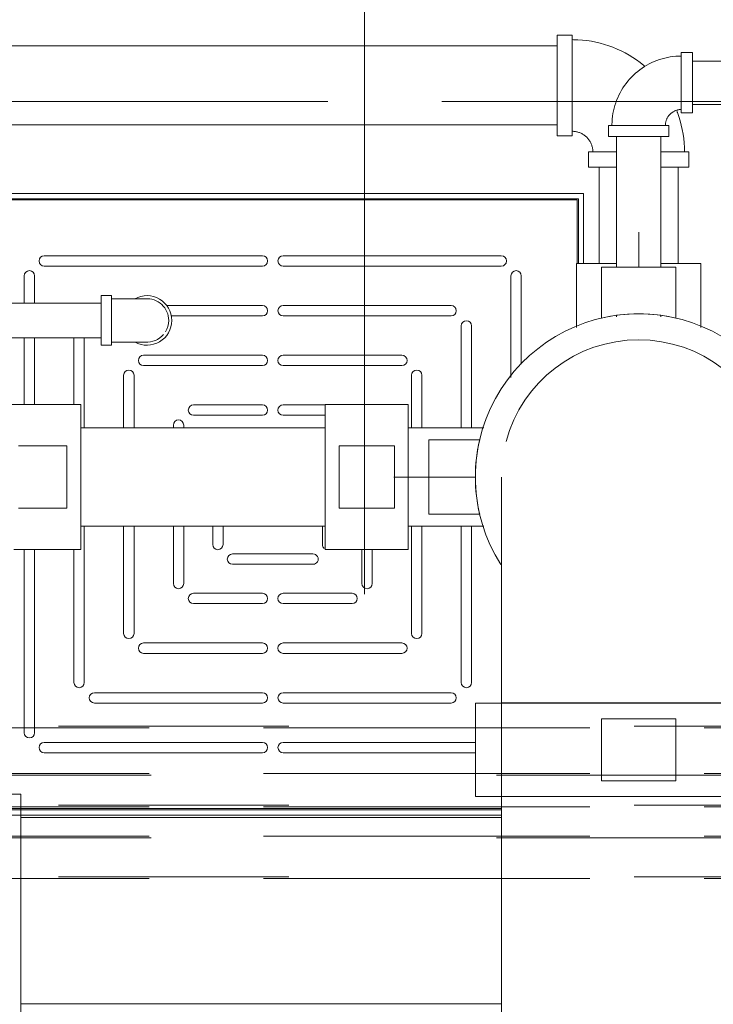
# Model space of a CAD drawing. Header units: centimetres. Extents: x -996 to 7161, y -1849 to 2591.
# Tile 14 of 49: x 1475 to 1517, y -304 to -244. Entities that reach past the tile are written whole.
import ezdxf

# ---------------------------------------------------------------- set-up
doc = ezdxf.new("R2010")
doc.units = ezdxf.units.CM
doc.header["$LTSCALE"] = 0.1
doc.header["$MEASUREMENT"] = 0
for name, pattern in [('Krawędzie ukryte', [270, 200, -70]), ('Przerywana długa', [1000, 500, -500]), ('Przerywana podwójnie', [1093.611073, 529.166651, -211.666656, 141.111112, -211.666656])]:
    doc.linetypes.add(name, pattern=pattern)
for name, color, linetype in [('1_przekroje.K_IR', 7, 'Continuous'), ('2_instalacje pompownia.ISTN', 7, 'Continuous'), ('3_opisy.K_IR', 7, 'Continuous'), ('3_pompownia.K_IR', 7, 'Continuous'), ('5_opisy.K_IR', 7, 'Continuous')]:
    doc.layers.add(name, color=color, linetype=linetype)
doc.dimstyles.new('GENERATED_STYLE__5', dxfattribs={"dimtxt": 0.18, "dimasz": 18.24, "dimexe": 0.18, "dimexo": 0.0625, "dimgap": 0.09, "dimtad": 0, "dimtih": 1, "dimtoh": 1, "dimdec": 4, "dimzin": 0, "dimdsep": 46, "dimcen": 0.09, "dimadec": 0, "dimazin": 0, "dimtfac": 1, "dimtdec": 4, "dimtmove": 0, "dimatfit": 3, "dimldrblk": 'ARROWHEAD_5', "dimfxl": 1, "dimtolj": 1, "dimtzin": 0, "dimarcsym": 0})

# ---------------------------------------------------------------- blocks, each defined once
blk = doc.blocks.new('Rura 22[12]_1', base_point=(2103.697, -301.923))
at = {"layer": '2_instalacje pompownia.ISTN', "color": 252, "linetype": 'Przerywana podwójnie', "lineweight": 15}
blk.add_line((1293.697, -296.423), (2103.697, -296.423), dxfattribs=at)
at = {"layer": '2_instalacje pompownia.ISTN', "color": 252, "linetype": 'Krawędzie ukryte', "lineweight": 15}
blk.add_line((2103.697, -296.523), (1293.697, -296.523), dxfattribs=at)
blk = doc.blocks.new('Rura 22[16]_1', base_point=(2103.697, -293.044))
at = {"layer": '2_instalacje pompownia.ISTN', "color": 252, "linetype": 'Przerywana podwójnie', "lineweight": 15}
for p, q in [((1293.697, -292.044), (2103.697, -292.044)), ((2103.697, -294.044), (1293.697, -294.044))]:
    blk.add_line(p, q, dxfattribs=at)
at = {"layer": '2_instalacje pompownia.ISTN', "color": 252, "linetype": 'Krawędzie ukryte', "lineweight": 15}
for p, q in [((2103.697, -292.144), (1293.697, -292.144)), ((2103.697, -293.944), (1293.697, -293.944))]:
    blk.add_line(p, q, dxfattribs=at)
blk = doc.blocks.new('Rura 22[17]_1', base_point=(2103.697, -288.704))
at = {"layer": '2_instalacje pompownia.ISTN', "color": 252, "linetype": 'Przerywana podwójnie', "lineweight": 15}
for p, q in [((1293.697, -287.204), (2103.697, -287.204)), ((2103.697, -290.204), (1293.697, -290.204))]:
    blk.add_line(p, q, dxfattribs=at)
at = {"layer": '2_instalacje pompownia.ISTN', "color": 252, "linetype": 'Krawędzie ukryte', "lineweight": 15}
for p, q in [((2103.697, -287.304), (1293.697, -287.304)), ((2103.697, -290.104), (1293.697, -290.104))]:
    blk.add_line(p, q, dxfattribs=at)
blk = doc.blocks.new('ARROWHEAD_5')
at = {"linetype": 'Continuous', "lineweight": 0}
blk.add_hatch(color=0, dxfattribs=at).paths.add_polyline_path([(-1, 0.2679), (0, 0), (-1, -0.2679)])
at = {"color": 0, "linetype": 'Continuous', "lineweight": 0}
blk.add_line((0, 0), (-1, 0), dxfattribs=at)
blk = doc.blocks.new('Płaszczyzna odcinająca_1_1', base_point=(1495.891, 2185.891))
at = {"layer": '1_przekroje.K_IR', "color": 7, "linetype": 'Przerywana długa', "lineweight": 15}
blk.add_line((1495.891, 2170.891), (1495.891, -1087.985), dxfattribs=at)

msp = doc.modelspace()

# ---------------------------------------------------------------- linework, layer by layer
at = {"layer": '3_opisy.K_IR', "color": 252, "linetype": 'Krawędzie ukryte', "lineweight": 15}
msp.add_lwpolyline([(3518.634, -248.912), (858.634, -248.912)], dxfattribs=at)
at = {"layer": '3_pompownia.K_IR', "color": 7, "linetype": 'Continuous', "lineweight": 0}
for p, q in [((1508.617, -244.843), (1507.687, -244.843)), ((1507.687, -244.843), (1507.687, -251.003)), ((1508.617, -251.003), (1508.617, -244.843)), ((1507.687, -245.502), (1413.73, -245.502)), ((1515.987, -245.907), (1515.297, -245.907)), ((1515.297, -245.907), (1515.297, -249.607)), ((1515.987, -249.607), (1515.987, -245.907)), ((1546.708, -246.424), (1515.987, -246.424)), ((1515.987, -249.091), (1546.708, -249.091)), ((1515.297, -249.607), (1515.987, -249.607)), ((1413.73, -250.344), (1507.687, -250.344)), ((1510.837, -250.367), (1510.837, -251.057)), ((1514.537, -250.367), (1510.837, -250.367)), ((1514.537, -251.057), (1514.537, -250.367)), ((1507.687, -251.003), (1508.617, -251.003)), ((1510.837, -251.057), (1514.537, -251.057)), ((1511.338, -251.057), (1511.338, -259.059)), ((1514.037, -259.059), (1514.037, -251.057)), ((1509.607, -251.993), (1509.607, -252.923)), ((1511.33, -251.993), (1509.607, -251.993)), ((1515.767, -251.993), (1514.041, -251.993)), ((1515.767, -252.923), (1515.767, -251.993)), ((1509.607, -252.923), (1511.33, -252.923)), ((1510.267, -252.923), (1510.267, -258.842)), ((1514.038, -252.923), (1515.767, -252.923)), ((1515.108, -258.842), (1515.108, -252.923)), ((1509.315, -254.543), (1471.215, -254.543)), ((1509.315, -258.842), (1509.315, -254.543)), ((1471.533, -254.861), (1508.998, -254.861)), ((1508.918, -254.94), (1471.612, -254.94)), ((1508.918, -258.842), (1508.918, -254.94)), ((1508.998, -254.861), (1508.998, -258.842)), ((1512.687, -259.059), (1512.687, -256.924)), ((1489.634, -258.363), (1476.261, -258.363)), ((1489.634, -258.363), (1476.261, -258.363)), ((1504.27, -258.363), (1490.9, -258.363)), ((1504.27, -258.363), (1490.9, -258.363)), ((1508.877, -258.842), (1508.877, -262.762)), ((1511.326, -258.842), (1508.877, -258.842)), ((1516.497, -258.842), (1514.049, -258.842)), ((1516.497, -262.762), (1516.497, -258.842)), ((1476.261, -258.998), (1489.634, -258.998)), ((1476.261, -258.998), (1489.634, -258.998)), ((1490.9, -258.998), (1504.27, -258.998)), ((1490.9, -258.998), (1504.27, -258.998)), ((1514.973, -259.059), (1510.401, -259.059)), ((1510.401, -259.059), (1510.401, -260.964)), ((1514.973, -260.964), (1514.973, -259.059)), ((1475.035, -259.589), (1475.035, -261.257)), ((1475.035, -259.589), (1475.035, -261.257)), ((1475.67, -261.257), (1475.67, -259.589)), ((1475.67, -261.257), (1475.67, -259.589)), ((1504.86, -265.826), (1504.86, -259.589)), ((1504.86, -265.826), (1504.86, -259.589)), ((1505.495, -259.589), (1505.495, -264.998)), ((1505.495, -259.589), (1505.495, -264.998)), ((1479.757, -261.257), (1466.634, -261.257)), ((1480.387, -260.804), (1479.757, -260.804)), ((1479.757, -260.804), (1479.757, -262.324)), ((1480.387, -262.324), (1480.387, -260.804)), ((1510.401, -262.181), (1510.401, -260.964)), ((1514.973, -260.964), (1514.973, -262.181)), ((1489.63, -261.409), (1483.755, -261.409)), ((1489.63, -261.409), (1483.755, -261.409)), ((1501.194, -261.409), (1490.9, -261.409)), ((1501.194, -261.409), (1490.9, -261.409)), ((1479.757, -262.324), (1479.757, -263.844)), ((1480.387, -263.844), (1480.387, -262.324)), ((1484.041, -262.044), (1489.63, -262.044)), ((1484.041, -262.044), (1489.63, -262.044)), ((1490.9, -262.044), (1501.194, -262.044)), ((1490.9, -262.044), (1501.194, -262.044)), ((1511.338, -262.017), (1511.338, -262.094)), ((1514.037, -262.094), (1514.037, -262.017)), ((1501.814, -268.908), (1501.814, -262.665)), ((1501.814, -268.908), (1501.814, -262.665)), ((1502.449, -262.665), (1502.449, -268.908)), ((1502.449, -262.665), (1502.449, -268.908)), ((1468.666, -263.391), (1479.757, -263.391)), ((1475.035, -263.385), (1475.035, -267.479)), ((1475.035, -263.385), (1475.035, -267.479)), ((1475.67, -267.479), (1475.67, -263.386)), ((1475.67, -267.479), (1475.67, -263.386)), ((1478.081, -263.389), (1478.081, -267.479)), ((1478.081, -263.389), (1478.081, -267.479)), ((1478.716, -268.909), (1478.716, -263.389)), ((1478.716, -268.909), (1478.716, -263.389)), ((1479.757, -263.844), (1480.387, -263.844)), ((1482.353, -264.455), (1489.632, -264.455)), ((1482.353, -264.455), (1489.632, -264.455)), ((1498.178, -264.455), (1490.899, -264.455)), ((1498.178, -264.455), (1490.899, -264.455)), ((1489.632, -265.09), (1482.353, -265.09)), ((1489.632, -265.09), (1482.353, -265.09)), ((1490.899, -265.09), (1498.178, -265.09)), ((1490.899, -265.09), (1498.178, -265.09)), ((1481.127, -265.681), (1481.127, -268.909)), ((1481.127, -265.681), (1481.127, -268.909)), ((1481.762, -268.909), (1481.762, -265.681)), ((1481.762, -268.909), (1481.762, -265.681)), ((1498.768, -268.908), (1498.768, -265.681)), ((1498.768, -268.908), (1498.768, -265.681)), ((1499.403, -265.681), (1499.403, -268.908)), ((1499.403, -265.681), (1499.403, -268.908)), ((1478.494, -267.479), (1473.414, -267.479)), ((1478.494, -271.924), (1478.494, -267.479)), ((1489.628, -267.501), (1485.409, -267.501)), ((1489.628, -267.501), (1485.409, -267.501)), ((1493.485, -267.501), (1490.899, -267.501)), ((1493.485, -267.501), (1490.899, -267.501)), ((1498.565, -267.479), (1493.485, -267.479)), ((1493.485, -267.479), (1493.485, -271.924)), ((1498.565, -271.924), (1498.565, -267.479)), ((1485.409, -268.136), (1489.628, -268.136)), ((1485.409, -268.136), (1489.628, -268.136)), ((1490.899, -268.136), (1493.485, -268.136)), ((1490.899, -268.136), (1493.485, -268.136)), ((1493.485, -268.909), (1478.494, -268.909)), ((1484.173, -268.737), (1484.173, -268.909)), ((1484.173, -268.737), (1484.173, -268.909)), ((1484.808, -268.909), (1484.808, -268.737)), ((1484.808, -268.909), (1484.808, -268.737)), ((1503.197, -268.908), (1498.565, -268.908)), ((1499.822, -269.638), (1499.822, -274.21)), ((1501.727, -269.638), (1499.822, -269.638)), ((1501.727, -269.638), (1502.944, -269.638)), ((1477.648, -270.019), (1474.689, -270.019)), ((1477.648, -273.829), (1477.648, -270.019)), ((1494.332, -270.019), (1494.332, -273.829)), ((1497.718, -270.019), (1494.332, -270.019)), ((1497.718, -273.829), (1497.718, -270.019)), ((1478.494, -276.369), (1478.494, -271.924)), ((1493.485, -271.924), (1493.485, -276.369)), ((1497.687, -271.924), (1502.68, -271.924)), ((1498.565, -276.369), (1498.565, -271.924)), ((1474.689, -273.829), (1477.648, -273.829)), ((1494.332, -273.829), (1497.718, -273.829)), ((1499.822, -274.21), (1501.727, -274.21)), ((1502.944, -274.21), (1501.727, -274.21)), ((1478.494, -274.939), (1493.485, -274.939)), ((1478.716, -284.522), (1478.716, -274.939)), ((1478.716, -284.522), (1478.716, -274.939)), ((1481.127, -281.506), (1481.127, -274.939)), ((1481.127, -281.506), (1481.127, -274.939)), ((1481.762, -274.939), (1481.762, -281.506)), ((1481.762, -274.939), (1481.762, -281.506)), ((1484.173, -274.939), (1484.173, -278.45)), ((1484.173, -274.939), (1484.173, -278.45)), ((1484.808, -278.45), (1484.808, -274.939)), ((1484.808, -278.45), (1484.808, -274.939)), ((1486.584, -274.939), (1486.584, -276.062)), ((1486.584, -274.939), (1486.584, -276.062)), ((1487.219, -276.062), (1487.219, -274.939)), ((1487.219, -276.062), (1487.219, -274.939)), ((1493.311, -276.062), (1493.311, -274.939)), ((1493.311, -276.062), (1493.311, -274.939)), ((1498.565, -274.94), (1503.197, -274.94)), ((1498.768, -274.94), (1498.768, -281.506)), ((1498.768, -274.94), (1498.768, -281.506)), ((1499.403, -281.506), (1499.403, -274.94)), ((1499.403, -281.506), (1499.403, -274.94)), ((1501.814, -284.522), (1501.814, -274.94)), ((1501.814, -284.522), (1501.814, -274.94)), ((1502.449, -274.94), (1502.449, -284.522)), ((1502.449, -274.94), (1502.449, -284.522)), ((1474.394, -276.369), (1478.494, -276.369)), ((1475.035, -276.369), (1475.035, -287.598)), ((1475.035, -276.369), (1475.035, -287.598)), ((1475.67, -287.598), (1475.67, -276.369)), ((1475.67, -287.598), (1475.67, -276.369)), ((1478.081, -276.369), (1478.081, -284.522)), ((1478.081, -276.369), (1478.081, -284.522)), ((1493.485, -276.369), (1498.565, -276.369)), ((1495.722, -278.45), (1495.722, -276.369)), ((1495.722, -278.45), (1495.722, -276.369)), ((1496.357, -276.369), (1496.357, -278.45)), ((1496.357, -276.369), (1496.357, -278.45)), ((1487.796, -276.639), (1492.73, -276.639)), ((1487.796, -276.639), (1492.73, -276.639)), ((1504.272, -276.507), (1504.272, -325.679)), ((1492.73, -277.274), (1487.796, -277.274)), ((1492.73, -277.274), (1487.796, -277.274)), ((1485.409, -279.05), (1489.628, -279.05)), ((1485.409, -279.05), (1489.628, -279.05)), ((1490.899, -279.05), (1495.122, -279.05)), ((1490.899, -279.05), (1495.122, -279.05)), ((1489.628, -279.685), (1485.409, -279.685)), ((1489.628, -279.685), (1485.409, -279.685)), ((1495.122, -279.685), (1490.899, -279.685)), ((1495.122, -279.685), (1490.899, -279.685)), ((1489.632, -282.096), (1482.353, -282.096)), ((1489.632, -282.096), (1482.353, -282.096)), ((1490.899, -282.096), (1498.178, -282.096)), ((1490.899, -282.096), (1498.178, -282.096)), ((1482.353, -282.731), (1489.632, -282.731)), ((1482.353, -282.731), (1489.632, -282.731)), ((1498.178, -282.731), (1490.899, -282.731)), ((1498.178, -282.731), (1490.899, -282.731)), ((1479.337, -285.142), (1489.63, -285.142)), ((1479.337, -285.142), (1489.63, -285.142)), ((1490.9, -285.142), (1501.194, -285.142)), ((1490.9, -285.142), (1501.194, -285.142)), ((1489.63, -285.777), (1479.337, -285.777)), ((1489.63, -285.777), (1479.337, -285.777)), ((1501.194, -285.777), (1490.9, -285.777)), ((1501.194, -285.777), (1490.9, -285.777)), ((1502.68, -285.792), (1502.68, -291.507)), ((1512.687, -285.792), (1502.68, -285.792)), ((1512.687, -285.767), (1504.274, -285.767)), ((1504.274, -285.767), (1512.687, -285.767)), ((1521.101, -285.767), (1512.687, -285.767)), ((1512.687, -285.767), (1521.101, -285.767)), ((1522.695, -285.792), (1512.687, -285.792)), ((1514.973, -286.745), (1510.401, -286.745)), ((1510.401, -286.745), (1510.401, -290.555)), ((1514.973, -290.555), (1514.973, -286.745)), ((1476.261, -288.188), (1489.634, -288.188)), ((1476.261, -288.188), (1489.634, -288.188)), ((1490.9, -288.188), (1502.68, -288.188)), ((1490.9, -288.188), (1502.68, -288.188)), ((1489.634, -288.823), (1476.261, -288.823)), ((1489.634, -288.823), (1476.261, -288.823)), ((1502.68, -288.823), (1490.9, -288.823)), ((1502.68, -288.823), (1490.9, -288.823)), ((1510.401, -290.555), (1514.973, -290.555)), ((1474.818, -291.354), (1470.566, -291.354)), ((1474.818, -298.504), (1474.818, -291.354)), ((1502.68, -291.507), (1512.687, -291.507)), ((1512.687, -291.507), (1522.695, -291.507)), ((1471.215, -292.643), (1504.272, -292.643)), ((1504.272, -292.326), (1471.533, -292.326)), ((1471.612, -292.247), (1504.272, -292.247)), ((1504.272, -292.789), (1474.818, -292.789)), ((1474.818, -305.654), (1474.818, -298.504)), ((1474.818, -304.219), (1504.272, -304.219))]:
    msp.add_line(p, q, dxfattribs=at)
at = {"layer": '3_pompownia.K_IR', "color": 7, "linetype": 'Continuous', "lineweight": 0, "flags": 128}
for points in [[(1513.09, -246.769), (1513, -246.691), (1512.785, -246.52), (1512.563, -246.358), (1512.334, -246.205), (1512.1, -246.061), (1511.86, -245.926), (1511.615, -245.802), (1511.365, -245.687), (1511.11, -245.582), (1510.852, -245.487), (1510.59, -245.403), (1510.325, -245.33), (1510.057, -245.267), (1509.787, -245.214), (1509.515, -245.173), (1509.241, -245.143), (1508.967, -245.123), (1508.692, -245.115), (1508.617, -245.114)], [(1515.297, -246.117), (1515.128, -246.12), (1514.958, -246.131), (1514.789, -246.148), (1514.62, -246.171), (1514.453, -246.202), (1514.287, -246.239), (1514.123, -246.283), (1513.961, -246.333), (1513.8, -246.389), (1513.642, -246.453), (1513.487, -246.522), (1513.335, -246.597), (1513.186, -246.679), (1513.04, -246.766), (1512.898, -246.859), (1512.759, -246.958), (1512.625, -247.062), (1512.495, -247.172), (1512.37, -247.286), (1512.249, -247.406), (1512.133, -247.53), (1512.022, -247.659), (1511.916, -247.792), (1511.816, -247.93), (1511.721, -248.071), (1511.632, -248.216), (1511.549, -248.364), (1511.472, -248.515), (1511.401, -248.67), (1511.336, -248.827), (1511.278, -248.987), (1511.226, -249.149), (1511.18, -249.312), (1511.142, -249.478), (1511.109, -249.645), (1511.084, -249.813), (1511.065, -249.982), (1511.053, -250.151), (1511.048, -250.321), (1511.047, -250.367)], [(1514.327, -250.367), (1514.328, -250.328), (1514.331, -250.29), (1514.334, -250.251), (1514.34, -250.213), (1514.347, -250.174), (1514.355, -250.136), (1514.365, -250.099), (1514.377, -250.062), (1514.39, -250.025), (1514.404, -249.989), (1514.42, -249.954), (1514.437, -249.919), (1514.456, -249.885), (1514.476, -249.852), (1514.497, -249.819), (1514.519, -249.788), (1514.543, -249.757), (1514.568, -249.727), (1514.594, -249.699), (1514.622, -249.671), (1514.65, -249.645), (1514.679, -249.619), (1514.71, -249.595), (1514.741, -249.572), (1514.773, -249.551), (1514.806, -249.531), (1514.84, -249.512), (1514.875, -249.494), (1514.91, -249.478), (1514.946, -249.463), (1514.982, -249.45), (1515.019, -249.438), (1515.057, -249.427), (1515.095, -249.419), (1515.133, -249.411), (1515.171, -249.405), (1515.21, -249.401), (1515.248, -249.398), (1515.287, -249.397), (1515.297, -249.397)], [(1515.496, -251.993), (1515.491, -251.718), (1515.474, -251.444), (1515.447, -251.17), (1515.409, -250.897), (1515.359, -250.627), (1515.299, -250.358), (1515.229, -250.092), (1515.147, -249.829), (1515.056, -249.57), (1515.031, -249.508)], [(1508.617, -250.732), (1508.668, -250.733), (1508.718, -250.736), (1508.768, -250.741), (1508.818, -250.748), (1508.868, -250.757), (1508.917, -250.768), (1508.966, -250.781), (1509.014, -250.796), (1509.062, -250.813), (1509.109, -250.832), (1509.155, -250.852), (1509.2, -250.875), (1509.244, -250.899), (1509.287, -250.925), (1509.329, -250.953), (1509.371, -250.982), (1509.41, -251.013), (1509.449, -251.045), (1509.486, -251.079), (1509.522, -251.115), (1509.556, -251.152), (1509.589, -251.19), (1509.621, -251.229), (1509.65, -251.27), (1509.679, -251.312), (1509.705, -251.355), (1509.73, -251.399), (1509.753, -251.444), (1509.774, -251.49), (1509.793, -251.536), (1509.81, -251.584), (1509.826, -251.632), (1509.839, -251.68), (1509.851, -251.729), (1509.86, -251.779), (1509.868, -251.829), (1509.873, -251.879), (1509.877, -251.929), (1509.878, -251.98), (1509.878, -251.993)], [(1482.557, -260.992), (1482.556, -260.992), (1482.55, -260.992), (1482.542, -260.992), (1482.53, -260.992), (1482.514, -260.992), (1482.495, -260.992), (1482.473, -260.992), (1482.447, -260.992), (1482.418, -260.992), (1482.386, -260.992), (1482.351, -260.992), (1482.312, -260.992), (1482.271, -260.992), (1482.226, -260.992), (1482.178, -260.992), (1482.128, -260.992), (1482.075, -260.992), (1482.019, -260.992), (1481.96, -260.992), (1481.899, -260.992), (1481.836, -260.992), (1481.77, -260.992), (1481.702, -260.992), (1481.632, -260.992), (1481.56, -260.992), (1481.486, -260.992), (1481.41, -260.992), (1481.333, -260.992), (1481.254, -260.992), (1481.174, -260.992), (1481.092, -260.992), (1481.01, -260.992), (1480.926, -260.992), (1480.841, -260.992), (1480.756, -260.992), (1480.67, -260.992), (1480.584, -260.992), (1480.498, -260.992), (1480.411, -260.992), (1480.387, -260.992)], [(1480.387, -263.656), (1480.474, -263.656), (1480.561, -263.656), (1480.647, -263.656), (1480.733, -263.656), (1480.819, -263.656), (1480.903, -263.656), (1480.987, -263.656), (1481.07, -263.656), (1481.152, -263.656), (1481.232, -263.656), (1481.312, -263.656), (1481.389, -263.656), (1481.466, -263.656), (1481.54, -263.656), (1481.613, -263.656), (1481.683, -263.656), (1481.752, -263.656), (1481.818, -263.656), (1481.882, -263.656), (1481.944, -263.656), (1482.003, -263.656), (1482.06, -263.656), (1482.114, -263.656), (1482.165, -263.656), (1482.213, -263.656), (1482.259, -263.656), (1482.301, -263.656), (1482.341, -263.656), (1482.377, -263.656), (1482.41, -263.656), (1482.44, -263.656), (1482.466, -263.656), (1482.49, -263.656), (1482.509, -263.656), (1482.526, -263.656), (1482.539, -263.656), (1482.548, -263.656), (1482.555, -263.656), (1482.557, -263.656)], [(1504.274, -271.924), (1504.274, -271.935), (1504.274, -271.968), (1504.274, -272.024), (1504.274, -272.101), (1504.274, -272.2), (1504.274, -272.321), (1504.274, -272.463), (1504.274, -272.627), (1504.274, -272.811), (1504.274, -273.017), (1504.274, -273.243), (1504.274, -273.488), (1504.274, -273.754), (1504.274, -274.038), (1504.274, -274.342), (1504.274, -274.664), (1504.274, -275.003), (1504.274, -275.36), (1504.274, -275.733), (1504.274, -276.122), (1504.274, -276.527), (1504.274, -276.947), (1504.274, -277.381), (1504.274, -277.828), (1504.274, -278.288), (1504.274, -278.759), (1504.274, -279.242), (1504.274, -279.736), (1504.274, -280.239), (1504.274, -280.751), (1504.274, -281.271), (1504.274, -281.798), (1504.274, -282.331), (1504.274, -282.87), (1504.274, -283.414), (1504.274, -283.962), (1504.274, -284.512), (1504.274, -285.064), (1504.274, -285.618), (1504.274, -285.767)]]:
    msp.add_lwpolyline(points, dxfattribs=at)
at = {"layer": '3_pompownia.K_IR', "color": 7, "linetype": 'Continuous', "lineweight": 0}
for centre, radius, start, end in [((1476.261, -258.681), 0.318, 90, 270), ((1476.261, -258.681), 0.318, 90, 270), ((1489.634, -258.681), 0.318, 270, 90), ((1489.634, -258.681), 0.318, 270, 90), ((1490.9, -258.681), 0.318, 90, 270), ((1490.9, -258.681), 0.318, 90, 270), ((1504.27, -258.681), 0.318, 270, 90), ((1504.27, -258.681), 0.318, 270, 90), ((1475.353, -259.589), 0.317, 0, 180), ((1475.353, -259.589), 0.317, 0, 180), ((1505.178, -259.589), 0.317, 0, 180), ((1505.178, -259.589), 0.317, 0, 180), ((1482.557, -262.324), 1.52, 0, 119.25521), ((1482.557, -262.324), 1.332, 0, 94.38289), ((1489.63, -261.727), 0.318, 270, 90), ((1489.63, -261.727), 0.318, 270, 90), ((1490.9, -261.727), 0.318, 90, 270), ((1490.9, -261.727), 0.318, 90, 270), ((1501.194, -261.727), 0.318, 270, 90), ((1501.194, -261.727), 0.318, 270, 90), ((1512.687, -271.924), 10.008, 90, 212.38701), ((1512.687, -271.924), 10.008, 90, 103.20444), ((1512.687, -271.924), 10.008, 327.61299, 90), ((1512.687, -271.924), 10.008, 76.79556, 90), ((1482.557, -262.324), 1.52, 241.15141, 0), ((1482.557, -262.324), 1.332, 328.21722, 0), ((1502.132, -262.665), 0.317, 0, 180), ((1502.132, -262.665), 0.317, 0, 180), ((1482.557, -262.324), 1.332, 265.34485, 320), ((1512.687, -271.924), 8.414, 90, 165), ((1512.687, -271.924), 8.414, 90, 165), ((1512.687, -271.924), 8.414, 15, 90), ((1512.687, -271.924), 8.414, 15, 90), ((1482.353, -264.773), 0.318, 90, 270), ((1482.353, -264.773), 0.318, 90, 270), ((1489.632, -264.773), 0.318, 270, 90), ((1489.632, -264.773), 0.318, 270, 90), ((1490.899, -264.773), 0.318, 90, 270), ((1490.899, -264.773), 0.318, 90, 270), ((1498.178, -264.773), 0.318, 270, 90), ((1498.178, -264.773), 0.318, 270, 90), ((1481.445, -265.681), 0.317, 0, 180), ((1481.445, -265.681), 0.317, 0, 180), ((1499.086, -265.681), 0.317, 0, 180), ((1499.086, -265.681), 0.317, 0, 180), ((1485.409, -267.819), 0.318, 90, 270), ((1485.409, -267.819), 0.318, 90, 270), ((1489.628, -267.819), 0.318, 270, 90), ((1489.628, -267.819), 0.318, 270, 90), ((1490.899, -267.819), 0.318, 90, 270), ((1490.899, -267.819), 0.318, 90, 270), ((1484.491, -268.737), 0.317, 0, 180), ((1484.491, -268.737), 0.317, 0, 180), ((1512.687, -271.924), 10.008, 166.79556, 180), ((1512.687, -271.924), 10.008, 180, 193.20444), ((1486.902, -276.062), 0.317, 180, 0), ((1486.902, -276.062), 0.317, 180, 0), ((1493.629, -276.062), 0.317, 180, 229.28409), ((1493.629, -276.062), 0.317, 180, 229.28409), ((1487.796, -276.957), 0.317, 90, 270), ((1487.796, -276.957), 0.317, 90, 270), ((1492.732, -276.957), 0.317, 269.65011, 90.34989), ((1492.732, -276.957), 0.317, 269.65011, 90.34989), ((1484.491, -278.45), 0.317, 180, 0), ((1484.491, -278.45), 0.317, 180, 0), ((1496.04, -278.45), 0.317, 180, 0), ((1496.04, -278.45), 0.317, 180, 0), ((1485.409, -279.368), 0.318, 90, 270), ((1485.409, -279.368), 0.318, 90, 270), ((1489.628, -279.368), 0.318, 270, 90), ((1489.628, -279.368), 0.318, 270, 90), ((1490.899, -279.368), 0.318, 90, 270), ((1490.899, -279.368), 0.318, 90, 270), ((1495.122, -279.368), 0.318, 270, 90), ((1495.122, -279.368), 0.318, 270, 90), ((1481.445, -281.506), 0.317, 180, 0), ((1481.445, -281.506), 0.317, 180, 0), ((1499.086, -281.506), 0.317, 180, 0), ((1499.086, -281.506), 0.317, 180, 0), ((1482.353, -282.414), 0.318, 90, 270), ((1482.353, -282.414), 0.318, 90, 270), ((1489.632, -282.414), 0.318, 270, 90), ((1489.632, -282.414), 0.318, 270, 90), ((1490.899, -282.414), 0.318, 90, 270), ((1490.899, -282.414), 0.318, 90, 270), ((1498.178, -282.414), 0.318, 270, 90), ((1498.178, -282.414), 0.318, 270, 90), ((1478.399, -284.522), 0.317, 180, 0), ((1478.399, -284.522), 0.317, 180, 0), ((1502.132, -284.522), 0.317, 180, 0), ((1502.132, -284.522), 0.317, 180, 0), ((1479.337, -285.46), 0.318, 90, 270), ((1479.337, -285.46), 0.318, 90, 270), ((1489.63, -285.46), 0.318, 270, 90), ((1489.63, -285.46), 0.318, 270, 90), ((1490.9, -285.46), 0.318, 90, 270), ((1490.9, -285.46), 0.318, 90, 270), ((1501.194, -285.46), 0.318, 270, 90), ((1501.194, -285.46), 0.318, 270, 90), ((1475.353, -287.598), 0.317, 180, 0), ((1475.353, -287.598), 0.317, 180, 0), ((1476.261, -288.506), 0.318, 90, 270), ((1476.261, -288.506), 0.318, 90, 270), ((1489.634, -288.506), 0.318, 270, 90), ((1489.634, -288.506), 0.318, 270, 90), ((1490.9, -288.506), 0.318, 90, 270), ((1490.9, -288.506), 0.318, 90, 270)]:
    msp.add_arc(centre, radius, start, end, dxfattribs=at)

# ---------------------------------------------------------------- block references
at = {"layer": '1_przekroje.K_IR', "color": 7, "lineweight": 15}
msp.add_blockref('Płaszczyzna odcinająca_1_1', (1495.891, 2185.891), dxfattribs=at)
at = {"layer": '2_instalacje pompownia.ISTN', "color": 252, "linetype": 'Przerywana podwójnie', "lineweight": 0}
for name, p in [('Rura 22[17]_1', (2103.697, -288.704)), ('Rura 22[16]_1', (2103.697, -293.044)), ('Rura 22[12]_1', (2103.697, -301.923))]:
    msp.add_blockref(name, p, dxfattribs=at)

# ---------------------------------------------------------------- leaders
at = {"layer": '5_opisy.K_IR', "color": 7, "linetype": 'Continuous', "lineweight": 0, "annotation_type": 0, "has_hookline": 1, "hookline_direction": 1, "text_width": 406.53}
msp.add_leader([(1888.73, -248.858), (1888.73, -90.01), (1864.283, -90.01)], dimstyle='GENERATED_STYLE__5', dxfattribs=at)

doc.saveas('drawing.dxf')
